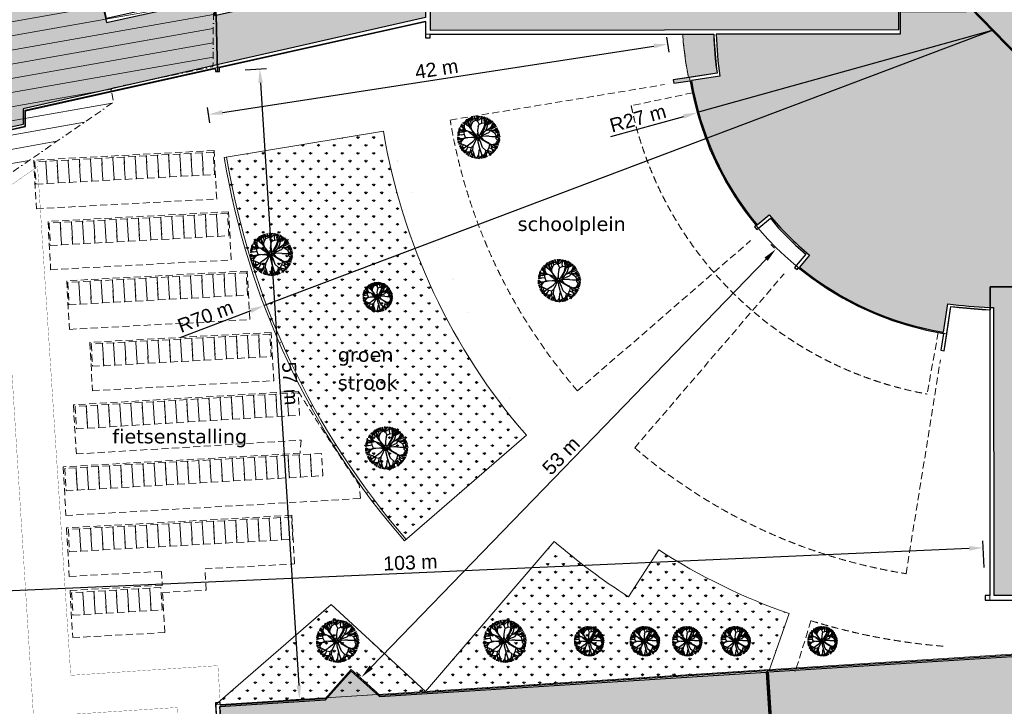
# Model space of a CAD drawing. Header units: millimetres. Extents: x -288508 to 246429, y 65483 to 604694.
# Tile 6 of 10: x -73403 to 14696, y 320413 to 381850. Entities that reach past the tile are written whole.
import ezdxf
from ezdxf.enums import TextEntityAlignment as Align

# ---------------------------------------------------------------- set-up
doc = ezdxf.new("R2010")
doc.units = ezdxf.units.MM
doc.header["$LTSCALE"] = 100
for name, pattern in [('BORDER2', [22.225, 6.35, -3.175, 6.35, -3.175, 0, -3.175]), ('DASHDOT', [25.4, 12.7, -6.35, 0, -6.35]), ('DASHED2', [9.525, 6.35, -3.175]), ('HIDDEN', [9.525, 6.35, -3.175])]:
    doc.linetypes.add(name, pattern=pattern)
doc.layers.get('Defpoints').update_dxf_attribs({"color": 6})
doc.layers.add('F-IA----_OBJECTKLEUR', color=7, linetype='Continuous', transparency=0.5)
doc.layers.add('T--A9020_Opstallen', color=254, linetype='Continuous', transparency=0.3)
for name, color, linetype in [('F-IL----_BRUTODEF', 4, 'Continuous'), ('F-IL----_OBJECTDEF', 6, 'Continuous'), ('T--A90--_Groenvoorziening', 90, 'Continuous'), ('T--A90--_TERREIN', 7, 'Continuous'), ('T--L90--_Groenvoorziening', 94, 'Continuous'), ('T--L90--_TERREIN', 4, 'BORDER2'), ('T--L9020_Opstallen', 3, 'Continuous'), ('T--L9022_Overkapping_Fiets', 1, 'HIDDEN'), ('T--L9031_Muren', 1, 'Continuous'), ('T--L9041_PARKEERPLAATS', 8, 'DASHED2'), ('T--L9041_VERHARDING', 30, 'DASHDOT'), ('T--L9042_BEPLANTING', 84, 'Continuous'), ('T--M90--_TERREIN', 244, 'Continuous'), ('T--T90--_TERREIN', 7, 'BORDER2'), ('T--T9041_PARKEERPLAATS', 8, 'DASHED2')]:
    doc.layers.add(name, color=color, linetype=linetype)
doc.layers.add('HATCH_REACTORS', color=7, linetype='Continuous', plot=False)
doc.styles.get("Standard").update_dxf_attribs({"font": 'arial.ttf'})
doc.dimstyles.new('ISO-25', dxfattribs={"dimscale": 500, "dimtxt": 2.5, "dimasz": 2.5, "dimexe": 1.25, "dimexo": 5, "dimtad": 1, "dimdec": 0, "dimlfac": 0.001, "dimrnd": 1, "dimtxsty": 'Standard', "dimcen": 2.5, "dimadec": 0, "dimazin": 0, "dimtfac": 1, "dimtdec": 0, "dimtmove": 0, "dimatfit": 3, "dimfxl": 1, "dimarcsym": 0})
pattern_1 = [(90, (0, 0), (-707.1068, 707.1068), [187.5, -1226.7136]), (45, (0, 0), (-707.1068, 707.1068), [187.5, -812.5]), (135, (0, 0), (-707.1068, -707.1068), [187.5, -812.5])]

# ---------------------------------------------------------------- blocks, each defined once
blk = doc.blocks.new('boom13')
for p, q in [((-606, 955), (-1011, 1186)), ((-449, 798), (-606, 955)), ((137, 948), (50, 672)), ((-966, 249), (-645, 88)), ((-204, 179), (-722, 696)), ((-679, 738), (-388, 450)), ((-645, 88), (-379, 36)), ((-370, 711), (-449, 798)), ((-388, 450), (-261, 327)), ((-379, 36), (-204, 40)), ((-213, 484), (-370, 711)), ((-261, 327), (-187, 297)), ((-156, 367), (-213, 484)), ((-170, 127), (-204, 179)), ((-204, 40), (-170, 70)), ((-187, 297), (-156, 327)), ((-170, 70), (-170, 127)), ((-156, 327), (-156, 367)), ((50, 672), (6, 360)), ((6, 360), (32, 289)), ((32, 289), (121, 280)), ((121, 280), (299, 369)), ((228, 49), (201, 13)), ((201, 13), (201, -58)), ((388, 76), (228, 49)), ((299, 369), (659, 718)), ((950, 127), (388, 76)), ((201, -58), (255, -111)), ((255, -111), (362, -147)), ((362, -147), (935, -144))]:
    blk.add_line(p, q)
for points in [[(-814, 1737), (-669, 1392), (-536, 1248), (-447, 981), (-524, 1248), (-480, 1481), (-536, 1726), (-569, 1837)], [(-585, 1378), (-599, 1520), (-669, 1591), (-715, 1702), (-785, 1773)], [(-708, 1694), (-659, 1803)], [(-669, 1381), (-636, 1592), (-702, 1793)], [(-413, 759), (-447, 992), (-269, 1281), (-35, 1515), (-13, 1692), (-46, 1926)], [(-257, 1303), (-235, 1570), (-369, 1759), (-402, 1881)], [(-366, 1282), (-285, 1517), (-346, 1659), (-369, 1793), (-399, 1887)], [(-313, 1681), (-246, 1770), (-257, 1904)], [(-285, 1532), (-63, 1735), (-14, 1860), (-45, 1939)], [(-189, 1626), (-250, 1894)], [(-224, 1581), (-146, 1704), (-124, 1926)], [(-55, 1742), (181, 1756), (261, 1834), (270, 1904)], [(-22, 1868), (112, 1906)], [(137, 948), (215, 1182), (313, 1542), (331, 1778), (411, 1903)], [(354, 1515), (343, 1637), (165, 1748), (199, 1926)], [(269, 1841), (364, 1903)], [(321, 1550), (472, 1698), (497, 1863)], [(343, 1648), (488, 1704), (532, 1826)], [(499, 1715), (710, 1781)], [(590, 1752), (544, 1831)], [(707, 1648), (598, 1744), (607, 1815)], [(929, 1057), (924, 1363), (729, 1530), (715, 1656), (740, 1774)], [(-1157, 647), (-1453, 701), (-1638, 830), (-1700, 903)], [(-1427, 965), (-1568, 891), (-1646, 887), (-1690, 896)], [(-1598, 808), (-1608, 902), (-1661, 962)], [(-1548, 1010), (-1643, 1011)], [(-679, 738), (-791, 848), (-980, 892), (-1347, 903), (-1637, 1026)], [(-1218, 1007), (-1423, 978), (-1532, 1026), (-1602, 1097)], [(-1330, 1129), (-1455, 1092), (-1557, 1142)], [(-1383, 1234), (-1502, 1265)], [(-722, 696), (-968, 847), (-1210, 999), (-1342, 1181), (-1459, 1300)], [(-972, 987), (-1092, 1170), (-1254, 1296), (-1400, 1311)], [(-1104, 1115), (-1320, 1126), (-1373, 1231), (-1358, 1377)], [(-969, 892), (-1014, 1192), (-1158, 1337), (-1303, 1415)], [(-1254, 1296), (-1229, 1464), (-1251, 1463)], [(-1095, 1504), (-1160, 1475), (-1194, 1518)], [(-966, 249), (-1136, 377), (-1160, 636), (-1100, 999), (-1069, 1336), (-1084, 1501), (-1026, 1635)], [(-1158, 1348), (-1114, 1592)], [(-838, 771), (-961, 988), (-951, 1244), (-993, 1420), (-1088, 1527), (-1114, 1604)], [(-874, 1546), (-1008, 1540), (-1062, 1627)], [(-702, 1481), (-858, 1537), (-925, 1692)], [(-169, 984), (-173, 989), (-374, 1274), (-593, 1370), (-859, 1546), (-920, 1704)], [(-169, 984), (-101, 476), (-74, 236), (-3, 182), (130, 191), (264, 289), (685, 691)], [(-35, 1515), (210, 1548), (477, 1492), (599, 1537), (788, 1637), (821, 1737)], [(685, 691), (848, 929), (1012, 1163), (1200, 1286), (1325, 1397)], [(766, 803), (988, 914), (1244, 892), (1422, 926), (1533, 1014), (1611, 1037)], [(800, 1490), (920, 1686)], [(848, 806), (945, 1056), (1095, 1189), (1176, 1392), (1248, 1462)], [(988, 1381), (922, 1526), (922, 1604), (933, 1648)], [(932, 1371), (1068, 1535), (1076, 1574)], [(988, 926), (1177, 1037), (1311, 1192), (1333, 1337)], [(1020, 1171), (1001, 1377), (1055, 1484), (1130, 1550)], [(1040, 1500), (1046, 1595)], [(1098, 677), (1297, 903), (1502, 996), (1597, 1011)], [(1119, 1196), (1316, 1218), (1395, 1296)], [(1214, 1211), (1341, 1351)], [(1305, 896), (1432, 1083), (1519, 1137)], [(1311, 1192), (1478, 1159), (1478, 1181)], [(1463, 973), (1549, 932), (1627, 947)], [(1542, 801), (1542, 935), (1631, 984)], [(-1529, 325), (-1650, 308), (-1752, 124), (-1932, 149)], [(-1667, 148), (-1877, 180), (-1915, 167)], [(-1395, 307), (-1656, 145), (-1699, -108), (-1799, -185), (-1913, -224)], [(-1138, 366), (-1403, 320), (-1594, 382), (-1810, 346), (-1907, 371)], [(-1674, 471), (-1860, 508)], [(-1661, 307), (-1724, 449), (-1848, 487)], [(-1613, 398), (-1733, 556), (-1840, 584)], [(-1736, 459), (-1813, 667)], [(-1509, -64), (-1555, 179), (-1512, 448), (-1563, 568), (-1672, 752), (-1774, 780)], [(-1451, 712), (-1677, 725), (-1768, 772)], [(-879, -432), (-510, -289), (-226, -147), (-217, -67), (-297, 5), (-404, 31)], [(0, 162), (-62, 137), (-62, 37), (0, 0), (100, -12), (125, 25), (112, 112), (75, 137), (37, 125), (0, 150)], [(659, 718), (855, 798), (1090, 685), (1371, 447), (1644, 247), (1792, 175), (1878, 56)], [(945, 124), (950, 127), (1245, 314), (1352, 529), (1541, 785), (1701, 838)], [(1252, 306), (1483, 213), (1628, 268), (1763, 283), (1859, 309)], [(1360, 520), (1502, 527), (1577, 594), (1689, 634), (1764, 701)], [(1472, 391), (1592, 570), (1710, 561), (1827, 474)], [(1499, 212), (1690, -20), (1812, -74), (1893, -48)], [(1521, -126), (1674, 12), (1792, 33), (1890, 12)], [(1587, 113), (1858, 159)], [(1600, 578), (1633, 704), (1728, 766)], [(1681, 627), (1788, 573)], [(1718, 569), (1805, 655)], [(1797, 55), (1876, 106)], [(1800, 183), (1809, 254), (1864, 261)], [(-1701, -27), (-1930, -25)], [(-879, -432), (-967, -449), (-1264, -286), (-1509, -64), (-1688, -51), (-1919, -96)], [(-1566, -256), (-1692, -185), (-1916, -173)], [(-1662, -350), (-1754, -288), (-1887, -306)], [(-1789, -188), (-1814, -330), (-1879, -359)], [(-1505, -468), (-1710, -415), (-1864, -478)], [(-1817, -341), (-1861, -422)], [(-1287, -276), (-1555, -267), (-1737, -410), (-1857, -449)], [(-891, -407), (-1135, -370), (-1495, -471), (-1706, -577), (-1854, -573)], [(-1728, -663), (-1831, -613)], [(-1693, -853), (-1356, -691), (-1218, -551), (-956, -449), (-1218, -540), (-1454, -507), (-1695, -574), (-1805, -613)], [(-1477, -889), (-1610, -694), (-1718, -666), (-1783, -695)], [(-1344, -691), (-1557, -668), (-1754, -744)], [(-1602, -926), (-1703, -830)], [(-1443, -729), (-1491, -887), (-1643, -962)], [(-492, -352), (-495, -358), (-911, -922), (-881, -1160), (-895, -1478), (-999, -1611)], [(-702, -669), (-806, -786), (-841, -977), (-833, -1345), (-941, -1639)], [(-891, -407), (-492, -352), (-218, -204), (-135, -200), (-113, -230), (-130, -300), (-237, -923)], [(-702, -669), (-359, -405), (-163, -271), (-39, -236), (59, -236), (166, -271), (264, -360), (639, -692)], [(319, -824), (184, -520), (95, -342), (15, -298), (-39, -325), (-83, -431), (-318, -1107)], [(-87, -62), (-162, -87), (-125, -162), (-62, -150), (0, -125), (0, -62), (-37, -50), (-100, -75)], [(638, -689), (708, -890), (584, -1119), (332, -1387), (120, -1650), (40, -1795), (-83, -1874)], [(75, -100), (37, -150), (112, -200), (150, -162), (137, -87), (75, -100)], [(319, -824), (428, -1069), (547, -1423), (663, -1629), (666, -1778)], [(637, -691), (642, -693), (968, -818), (1204, -776), (1522, -774), (1661, -871)], [(935, -144), (1224, -133), (1510, -124), (1721, -202), (1884, -236)], [(963, -976), (1270, -987), (1446, -800), (1573, -792), (1689, -823)], [(966, -829), (1029, -1069), (1159, -1153), (1252, -1252), (1330, -1314)], [(986, -142), (1123, -269), (1479, -385), (1713, -415), (1834, -501)], [(1201, -787), (1292, -897), (1390, -917), (1490, -983), (1588, -1004)], [(1403, -869), (1592, -998)], [(1486, -393), (1626, -551), (1790, -585)], [(1535, -766), (1643, -686), (1736, -728)], [(1565, -784), (1666, -680), (1736, -692)], [(1674, -672), (1756, -630)], [(1697, -28), (1699, -264), (1772, -347), (1843, -360)], [(1780, -356), (1837, -454)], [(1821, -67), (1852, -203)], [(-1179, -979), (-1466, -892), (-1599, -915), (-1651, -982)], [(-318, -1107), (-576, -1144), (-942, -1102), (-1280, -1088), (-1443, -1111), (-1580, -1060)], [(-1287, -1178), (-1533, -1146)], [(-1308, -945), (-1507, -1134)], [(-1445, -1122), (-1413, -1185), (-1455, -1222)], [(-922, -919), (-1165, -971), (-1255, -1096), (-1359, -1184), (-1424, -1259)], [(-841, -966), (-1139, -1026), (-1276, -1177), (-1346, -1326)], [(-1057, -1112), (-1057, -1328), (-1160, -1386), (-1306, -1378)], [(-1099, -1424), (-1218, -1439)], [(-1162, -1397), (-1187, -1517)], [(-892, -1157), (-1006, -1242), (-1031, -1339), (-1102, -1435), (-1127, -1532)], [(-1059, -1339), (-1017, -1461), (-1061, -1566)], [(-887, -1491), (-812, -1602), (-859, -1694)], [(-726, -1590), (-819, -1605), (-876, -1661)], [(-587, -1142), (-626, -1440), (-745, -1631), (-816, -1696)], [(-637, -1438), (-639, -1665), (-681, -1758)], [(-316, -1584), (-467, -1712), (-490, -1821)], [(-386, -1649), (-414, -1837)], [(-237, -923), (-239, -1212), (-245, -1498), (-333, -1704), (-375, -1866)], [(-307, -1109), (-249, -1371), (-300, -1565), (-254, -1779), (-274, -1877)], [(-248, -1508), (-117, -1669), (-102, -1788), (-127, -1884)], [(-235, -1363), (-61, -1615), (194, -1645), (276, -1742), (321, -1853)], [(-63, -1626), (-84, -1837), (-69, -1874)], [(113, -1651), (122, -1880)], [(271, -1486), (445, -1614), (430, -1731), (336, -1844)], [(278, -1731), (422, -1749), (454, -1813)], [(433, -1752), (515, -1792)], [(437, -1740), (518, -1831)], [(452, -1623), (576, -1662), (633, -1760)], [(544, -1434), (501, -1641), (572, -1792)], [(576, -1126), (792, -1336), (874, -1546), (884, -1641)], [(750, -1647), (705, -1752)], [(717, -882), (962, -992), (1087, -1149), (1286, -1240), (1352, -1315)], [(963, -1385), (775, -1528), (752, -1636), (784, -1700)], [(784, -1343), (965, -1480), (1014, -1570)], [(853, -1505), (808, -1589), (819, -1668)], [(1006, -1508), (916, -1614)], [(1038, -1082), (966, -1374), (995, -1505), (1065, -1554)], [(1011, -1213), (1210, -1402)], [(1093, -1173), (1105, -1371), (1179, -1454)], [(1103, -1268), (1237, -1402)], [(1277, -995), (1434, -1138), (1473, -1149)], [(1479, -981), (1500, -1099)], [(-81, -1793), (-33, -1875)], [(47, -1803), (118, -1815), (122, -1870)]]:
    blk.add_lwpolyline(points)
blk = doc.blocks.new('90_PARKEERPL_FIETS_1000x2000')
at = {"layer": 'T--L9041_PARKEERPLAATS', "lineweight": 0}
blk.add_lwpolyline([(-500, -1000), (500, -1000), (500, 1000), (-500, 1000)], close=True, dxfattribs=at)
at = {"layer": 'T--T9041_PARKEERPLAATS', "linetype": 'Continuous', "lineweight": 0, "flags": 12}
blk.add_attdef('T--T9041_PARKEERPL_FIETS', text='', height=500, dxfattribs=at).set_placement((0, 0), align=Align.MIDDLE_CENTER)
blk = doc.blocks.new('*U75')
at = {"layer": 'T--L9041_PARKEERPLAATS', "linetype": 'Continuous', "lineweight": 0}
blk.add_blockref('90_PARKEERPL_FIETS_1000x2000', (0, 0), dxfattribs=at)
blk = doc.blocks.new('*U76')
at = {"layer": 'T--L9041_PARKEERPLAATS', "color": 0, "linetype": 'ByBlock', "lineweight": -2, "transparency": 16777216}
for p in [(0, 0), (1000, 0), (2000, 0), (3000, 0), (4000, 0), (5000, 0), (6000, 0), (7000, 0), (8000, 0), (9000, 0), (10000, 0), (11000, 0), (12000, 0), (13000, 0), (14000, 0), (15000, 0)]:
    blk.add_blockref('*U75', p, dxfattribs=at)
blk = doc.blocks.new('*U77')
at = {"layer": 'T--L9041_PARKEERPLAATS', "linetype": 'Continuous', "lineweight": 0}
blk.add_blockref('90_PARKEERPL_FIETS_1000x2000', (0, 0), dxfattribs=at)
blk = doc.blocks.new('*U78')
at = {"layer": 'T--L9041_PARKEERPLAATS', "color": 0, "linetype": 'ByBlock', "lineweight": -2, "transparency": 16777216}
for p in [(0, 0), (1000, 0), (2000, 0), (3000, 0), (4000, 0), (5000, 0), (6000, 0), (7000, 0), (8000, 0), (9000, 0), (10000, 0), (11000, 0), (12000, 0), (13000, 0), (14000, 0), (15000, 0)]:
    blk.add_blockref('*U77', p, dxfattribs=at)
blk = doc.blocks.new('*U19')
at = {"layer": 'T--L9041_PARKEERPLAATS', "linetype": 'Continuous', "lineweight": 0}
blk.add_blockref('90_PARKEERPL_FIETS_1000x2000', (0, 0), dxfattribs=at)
blk = doc.blocks.new('*U20')
at = {"layer": 'T--L9041_PARKEERPLAATS', "color": 0, "linetype": 'ByBlock', "lineweight": -2, "transparency": 16777216}
for p in [(0, 0), (1000, 0), (2000, 0), (3000, 0), (4000, 0), (5000, 0), (6000, 0), (7000, 0), (8000, 0), (9000, 0), (10000, 0), (11000, 0), (12000, 0), (13000, 0), (14000, 0), (15000, 0)]:
    blk.add_blockref('*U19', p, dxfattribs=at)
blk = doc.blocks.new('*U21')
at = {"layer": 'T--L9041_PARKEERPLAATS', "linetype": 'Continuous', "lineweight": 0}
blk.add_blockref('90_PARKEERPL_FIETS_1000x2000', (0, 0), dxfattribs=at)
blk = doc.blocks.new('*U22')
at = {"layer": 'T--L9041_PARKEERPLAATS', "color": 0, "linetype": 'ByBlock', "lineweight": -2, "transparency": 16777216}
for p in [(0, 0), (1000, 0), (2000, 0), (3000, 0), (4000, 0), (5000, 0), (6000, 0), (7000, 0), (8000, 0), (9000, 0), (10000, 0), (11000, 0), (12000, 0), (13000, 0), (14000, 0), (15000, 0), (16000, 0), (17000, 0), (18000, 0), (19000, 0)]:
    blk.add_blockref('*U21', p, dxfattribs=at)
blk = doc.blocks.new('*U23')
at = {"layer": 'T--L9041_PARKEERPLAATS', "linetype": 'Continuous', "lineweight": 0}
blk.add_blockref('90_PARKEERPL_FIETS_1000x2000', (0, 0), dxfattribs=at)
blk = doc.blocks.new('*U24')
at = {"layer": 'T--L9041_PARKEERPLAATS', "color": 0, "linetype": 'ByBlock', "lineweight": -2, "transparency": 16777216}
for p in [(0, 0), (1000, 0), (2000, 0), (3000, 0), (4000, 0), (5000, 0), (6000, 0), (7000, 0), (8000, 0), (9000, 0), (10000, 0), (11000, 0), (12000, 0), (13000, 0), (14000, 0), (15000, 0), (16000, 0), (17000, 0), (18000, 0), (19000, 0), (20000, 0), (21000, 0), (22000, 0)]:
    blk.add_blockref('*U23', p, dxfattribs=at)
blk = doc.blocks.new('*U25')
at = {"layer": 'T--L9041_PARKEERPLAATS', "linetype": 'Continuous', "lineweight": 0}
blk.add_blockref('90_PARKEERPL_FIETS_1000x2000', (0, 0), dxfattribs=at)
blk = doc.blocks.new('*U26')
at = {"layer": 'T--L9041_PARKEERPLAATS', "color": 0, "linetype": 'ByBlock', "lineweight": -2, "transparency": 16777216}
for p in [(0, 0), (1000, 0), (2000, 0), (3000, 0), (4000, 0), (5000, 0), (6000, 0), (7000, 0), (8000, 0), (9000, 0), (10000, 0), (11000, 0), (12000, 0), (13000, 0), (14000, 0), (15000, 0), (16000, 0), (17000, 0), (18000, 0), (19000, 0)]:
    blk.add_blockref('*U25', p, dxfattribs=at)
blk = doc.blocks.new('*U27')
at = {"layer": 'T--L9041_PARKEERPLAATS', "linetype": 'Continuous', "lineweight": 0}
blk.add_blockref('90_PARKEERPL_FIETS_1000x2000', (0, 0), dxfattribs=at)
blk = doc.blocks.new('*U28')
at = {"layer": 'T--L9041_PARKEERPLAATS', "color": 0, "linetype": 'ByBlock', "lineweight": -2, "transparency": 16777216}
for p in [(0, 0), (1000, 0), (2000, 0), (3000, 0), (4000, 0), (5000, 0), (6000, 0), (7000, 0)]:
    blk.add_blockref('*U27', p, dxfattribs=at)
blk = doc.blocks.new('*D125')
at = {"layer": 'Defpoints', "color": 0, "transparency": 16777216}
for p in [(-89618, 330056), (12994, 330335), (-89429, 325794)]:
    blk.add_point(p, dxfattribs=at)
at = {"layer": 'T--M90--_TERREIN', "color": 0, "lineweight": -2, "transparency": 16777216}
for p, q in [((12883, 332833), (12778, 335221)), ((11556, 334541), (-88369, 330111)), ((-89539, 328292), (-89645, 330680))]:
    blk.add_line(p, q, dxfattribs=at)
at = {"layer": 'T--M90--_TERREIN', "color": 0, "transparency": 16777216}
for points in [[(11547, 334749), (11566, 334333), (12805, 334597)], [(-88378, 330319), (-88360, 329903), (-89618, 330056)]]:
    blk.add_solid(points, dxfattribs=at)
at = {"layer": 'T--M90--_TERREIN', "color": 0, "transparency": 16777216, "insert": (-38448, 333276), "char_height": 1250, "attachment_point": 5, "rotation": 2.5385}
blk.add_mtext('103 m', dxfattribs=at)
blk = doc.blocks.new('*D126')
at = {"layer": 'Defpoints', "color": 0, "transparency": 16777216}
for p in [(-55709, 377209), (-52137, 320795), (-48358, 321034)]:
    blk.add_point(p, dxfattribs=at)
at = {"layer": 'T--M90--_TERREIN', "color": 0, "lineweight": -2, "transparency": 16777216}
for p, q in [((-53214, 377367), (-51307, 377488)), ((-51852, 376201), (-48437, 322281)), ((-49642, 320953), (-47735, 321073))]:
    blk.add_line(p, q, dxfattribs=at)
at = {"layer": 'T--M90--_TERREIN', "color": 0, "transparency": 16777216}
for points in [[(-51644, 376214), (-52059, 376187), (-51931, 377448)], [(-48229, 322295), (-48645, 322268), (-48358, 321034)]]:
    blk.add_solid(points, dxfattribs=at)
at = {"layer": 'T--M90--_TERREIN', "color": 0, "transparency": 16777216, "insert": (-49198, 349301), "char_height": 1250, "attachment_point": 5, "rotation": 273.62329}
blk.add_mtext('57 m', dxfattribs=at)
blk = doc.blocks.new('*D127')
at = {"layer": 'Defpoints', "color": 0, "transparency": 16777216}
for p in [(-15418, 379677), (-14924, 376463), (-56010, 370148)]:
    blk.add_point(p, dxfattribs=at)
at = {"layer": 'T--M90--_TERREIN', "color": 0, "lineweight": -2, "transparency": 16777216}
for p, q in [((-15304, 378934), (-15513, 380295)), ((-55269, 373552), (-16653, 379487)), ((-56390, 372619), (-56599, 373979))]:
    blk.add_line(p, q, dxfattribs=at)
at = {"layer": 'T--M90--_TERREIN', "color": 0, "transparency": 16777216}
for points in [[(-16685, 379693), (-16622, 379281), (-15418, 379677)], [(-55300, 373757), (-55237, 373346), (-56504, 373362)]]:
    blk.add_solid(points, dxfattribs=at)
at = {"layer": 'T--M90--_TERREIN', "color": 0, "transparency": 16777216, "insert": (-36104, 377448), "char_height": 1250, "attachment_point": 5, "rotation": 8.73838}
blk.add_mtext('42 m', dxfattribs=at)
blk = doc.blocks.new('*D128')
at = {"layer": 'Defpoints', "color": 0, "transparency": 16777216}
for p in [(-4064, 359679), (-42813, 323025), (-41126, 321392)]:
    blk.add_point(p, dxfattribs=at)
at = {"layer": 'T--M90--_TERREIN', "color": 0, "lineweight": -2, "transparency": 16777216}
for p, q in [((-5860, 361418), (-6200, 361747)), ((-6621, 360414), (-41944, 323923)), ((-42922, 323130), (-43263, 323460))]:
    blk.add_line(p, q, dxfattribs=at)
at = {"layer": 'T--M90--_TERREIN', "color": 0, "transparency": 16777216}
for points in [[(-6770, 360559), (-6471, 360269), (-5751, 361312)], [(-42094, 324068), (-41794, 323778), (-42813, 323025)]]:
    blk.add_solid(points, dxfattribs=at)
at = {"layer": 'T--M90--_TERREIN', "color": 0, "transparency": 16777216, "insert": (-24966, 342830), "char_height": 1250, "attachment_point": 5, "rotation": 45.93146}
blk.add_mtext('53 m', dxfattribs=at)
blk = doc.blocks.new('*D129')
at = {"layer": 'Defpoints', "color": 0, "transparency": 16777216}
for p in [(13713, 380915), (-12777, 373536)]:
    blk.add_point(p, dxfattribs=at)
at = {"layer": 'T--M90--_TERREIN', "color": 0, "lineweight": -2, "transparency": 16777216}
for p, q in [((13713, 380915), (-12777, 373536)), ((-20501, 371385), (-13981, 373201))]:
    blk.add_line(p, q, dxfattribs=at)
at = {"layer": 'T--M90--_TERREIN', "color": 0, "transparency": 16777216}
blk.add_solid([(-14037, 373401), (-13925, 373000), (-12777, 373536)], dxfattribs=at)
at = {"layer": 'T--M90--_TERREIN', "color": 0, "transparency": 16777216, "insert": (-18095, 373031), "char_height": 1250, "attachment_point": 5, "rotation": 15.56514}
blk.add_mtext('R27 m', dxfattribs=at)
blk = doc.blocks.new('*D130')
at = {"layer": 'Defpoints', "color": 0, "transparency": 16777216}
for p in [(13713, 380915), (-51533, 356262)]:
    blk.add_point(p, dxfattribs=at)
at = {"layer": 'T--M90--_TERREIN', "color": 0, "lineweight": -2, "transparency": 16777216}
for p, q in [((13713, 380915), (-51533, 356262)), ((-59034, 353428), (-52702, 355820))]:
    blk.add_line(p, q, dxfattribs=at)
at = {"layer": 'T--M90--_TERREIN', "color": 0, "transparency": 16777216}
blk.add_solid([(-52776, 356015), (-52629, 355625), (-51533, 356262)], dxfattribs=at)
at = {"layer": 'T--M90--_TERREIN', "color": 0, "transparency": 16777216, "insert": (-56789, 355292), "char_height": 1250, "attachment_point": 5, "rotation": 20.69892}
blk.add_mtext('R70 m', dxfattribs=at)
blk = doc.blocks.new('*U140')
at = {"layer": 'T--L9041_PARKEERPLAATS', "linetype": 'Continuous', "lineweight": 0}
blk.add_blockref('90_PARKEERPL_FIETS_1000x2000', (0, 0), dxfattribs=at)
blk = doc.blocks.new('*U141')
at = {"layer": 'T--L9041_PARKEERPLAATS', "color": 0, "linetype": 'ByBlock', "lineweight": -2, "transparency": 16777216}
for p in [(0, 0), (1000, 0), (2000, 0), (3000, 0), (4000, 0), (5000, 0), (6000, 0), (7000, 0), (8000, 0), (9000, 0), (10000, 0), (11000, 0), (12000, 0), (13000, 0), (14000, 0), (15000, 0)]:
    blk.add_blockref('*U140', p, dxfattribs=at)

msp = doc.modelspace()

# ---------------------------------------------------------------- hatches: boundary and pattern name
at = {"layer": 'F-IA----_OBJECTKLEUR'}
h = msp.add_hatch(color=8, dxfattribs=at)
h.dxf.hatch_style = 1
h.paths.add_polyline_path([(-83524, 406824.1), (-70684.8, 406824.1), (-68429.9, 396496.2), (-63439.9, 396496.2), (-64002.7, 390063.1), (-67366, 389330.7), (-65646.2, 381591.2), (-55971.3, 383746.1), (-55971.3, 382216.1), (-41155.9, 385548.6), (-37105.9, 385548.6), (-37105.9, 382043.8), (-73103.8, 373877.9), (-73103.8, 372466), (-76829, 371634.6), (-76829, 377144.2), (-83524, 377184.1)])
h = msp.add_hatch(color=240, dxfattribs=at)
h.dxf.hatch_style = 1
edge = h.paths.add_edge_path()
edge.add_line((-36685.9, 380915.1), (5264.1, 380965.1))
edge.add_line((5264.1, 380965.1), (5264.1, 382655.1))
edge.add_line((5264.1, 382655.1), (11244.3, 382655.1))
edge.add_line((11244.3, 382655.1), (11654, 383054.7))
edge.add_line((11654, 383054.7), (15978, 378621.1))
edge.add_arc((20896.4, 373909.1), 6811.3, 87.747307, 136.227642, ccw=False)
edge.add_line((21164.1, 380715.1), (26024.1, 380715.1))
edge.add_line((26024.1, 380715.1), (26024.1, 380955.1))
edge.add_line((26024.1, 380955.1), (47220.4, 380913))
edge.add_arc((13695.6, 380507.5), 33527.3, 0.692987, 23.504582)
edge.add_line((44441.1, 393879), (44271.9, 394273.2))
edge.add_line((44271.9, 394273.2), (52822.8, 397919.3))
edge.add_line((52822.8, 397919.3), (51482.3, 400453.6))
edge.add_line((51482.3, 400453.6), (49944.1, 403092.8))
edge.add_line((49944.1, 403092.8), (48457.8, 405429.6))
edge.add_arc((6647, 436723.4), 52225, 316.318724, 323.186513, ccw=False)
edge.add_line((44415.8, 400654.4), (32776.9, 400654.4))
edge.add_line((32776.9, 400654.4), (30284.3, 403178.4))
edge.add_line((30284.3, 403178.4), (26537.3, 402328.3))
edge.add_arc((13908.4, 382054), 23885.9, 58.081021, 89.986143)
edge.add_line((13914.1, 405939.9), (13914.1, 402215.1))
edge.add_line((13914.1, 402215.1), (-52296.8, 402143.6))
edge.add_arc((5601.9, 382294.7), 61206.5, 161.07722, 179.632699)
edge.add_line((-55603.4, 382687.1), (-41565.9, 385905))
edge.add_line((-41565.9, 385905), (-36685.9, 385905))
edge.add_line((-36685.9, 385905), (-36685.9, 380915.1))
h = msp.add_hatch(color=50, dxfattribs=at)
h.dxf.hatch_style = 1
edge = h.paths.add_edge_path()
edge.add_arc((13983.2, 381024.2), 27677.2, 189.604978, 219.317513)
edge.add_line((-7429.2, 363487.5), (-6344.8, 364399.8))
edge.add_arc((15331.1, 382422.7), 28189.9, 219.742611, 230.130919)
edge.add_line((-2739.7, 360786.6), (-3642.6, 359713.5))
edge.add_arc((13859.8, 381235.3), 27740.3, 230.880561, 260.460346)
edge.add_line((9262.4, 353878.6), (9656, 356433.5))
edge.add_arc((14848.5, 393520.7), 37448.9, 262.029923, 267.774322)
edge.add_line((13394.1, 356100.1), (13714.1, 356100.1))
edge.add_line((13714.1, 356100.1), (13764.1, 330345.1))
edge.add_line((13764.1, 330345.1), (35064.1, 330345.1))
edge.add_line((35064.1, 330345.1), (35064.1, 380515.1))
edge.add_line((35064.1, 380515.1), (24330.1, 380515.2))
edge.add_line((24330.1, 380515.2), (24330.1, 380615.1))
edge.add_line((24330.1, 380615.1), (20914.1, 380615.1))
edge.add_arc((20887.9, 373910.3), 6704.8, 89.775941, 137.175539)
edge.add_line((15970.3, 378468), (11646.9, 382918.4))
edge.add_line((11646.9, 382918.4), (11284, 382555.1))
edge.add_line((11284, 382555.1), (5364.1, 382555.1))
edge.add_line((5364.1, 382555.1), (5364.1, 380545.1))
edge.add_line((5364.1, 380545.1), (-11086.4, 380545.8))
edge.add_arc((26072.4, 381887.7), 37183, 182.068162, 187.873565)
edge.add_line((-10760, 376794.1), (-13306.1, 376406.2))
h = msp.add_hatch(color=90, dxfattribs=at)
h.dxf.hatch_style = 1
h.paths.add_polyline_path([(21075.7, 325230.7), (20778.4, 329925.1), (35157.2, 329925.1), (35397.1, 326136.9), (43031.8, 326620.3), (43039.4, 326500.6), (45035.4, 326627), (45702.2, 316070.2), (55209.9, 316670.7), (56598.2, 294756), (-5526.9, 290805.1), (-6894.1, 312396.9), (-5696.8, 312472.7), (-6394.5, 323490.6)])
h = msp.add_hatch(color=170, dxfattribs=at)
h.dxf.hatch_style = 1
h.paths.add_polyline_path([(-6614, 323476.7), (-5930.3, 312678.4), (-7032.9, 312608.6), (-5676.6, 290795.6), (-39459.1, 288656.5), (-39402.5, 287763.1), (-41198.8, 287649.4), (-41885.7, 298244.4), (-54045.7, 297474.4), (-55490.9, 320381.7), (-46040.7, 320980.2), (-43748.2, 323558.7), (-41205.1, 321286.3), (-6614.1, 323477)])
at = {"layer": 'T--A90--_Groenvoorziening', "linetype": 'Continuous', "lineweight": 0}
h = msp.add_hatch(dxfattribs=at)
h.set_pattern_fill('GRASS', color=256, scale=1000)
h.set_pattern_definition(pattern_1)
edge = h.paths.add_edge_path()
edge.add_arc((13713.4, 380915), 69748.5, 189.397209, 220.9364)
edge.add_line((-38977.2, 335214.3), (-28069, 344675.5))
edge.add_arc((13713, 380914.9), 55308.5, 189.397252, 220.936614, ccw=False)
edge.add_line((-40853.3, 371884.2), (-55099.1, 369526.6))
h = msp.add_hatch(dxfattribs=at)
h.set_pattern_fill('GRASS', color=256, scale=1000)
h.set_pattern_definition(pattern_1)
edge = h.paths.add_edge_path()
edge.add_line((-55877.9, 320555.6), (-45526.4, 329533.9))
edge.add_line((-45526.4, 329533.9), (-37095.6, 321745.2))
edge.add_line((-37095.6, 321745.2), (-25576.1, 335160.4))
edge.add_arc((13713, 380914.9), 60308.4, 229.347536, 237.237001)
edge.add_line((-18923.8, 330200.5), (-16218, 334405.1))
edge.add_arc((13713, 380914.9), 55308.4, 237.237001, 250.719477)
edge.add_line((-4549.5, 328708.5), (-6303.1, 323695.6))
edge.add_line((-6303.1, 323695.6), (-55877.9, 320555.6))
at = {"layer": 'T--A90--_TERREIN', "linetype": 'Continuous', "lineweight": 0}
h = msp.add_hatch(dxfattribs=at)
h.set_pattern_fill('LINE', color=8, scale=10000, angle=10, style=0)
h.set_pattern_definition([(10, (0, 0), (-217.0602, 1231.0097), [])])
h.paths.add_polyline_path([(-94921, 412688.9), (-59203.1, 412741.9), (-59191.6, 407533.2), (-51408.7, 407540.8), (-54981.1, 393536.6), (-56054.6, 384064.8), (-56109.8, 377643.4), (-65249.4, 375715.5), (-64999.1, 374475.2), (-75472.2, 367239.9), (-75176.2, 362138.3), (-91996.9, 361142.8)])
at = {"layer": 'T--A9020_Opstallen', "lineweight": 5}
msp.add_hatch(color=256, dxfattribs=at).paths.add_polyline_path([(-13410.6, 376390.2), (-14878.3, 376166.6), (-14923.9, 376463), (-13570.8, 376677.3), (-13830.5, 378178.5), (-14025.2, 379880.8), (-14059.8, 380544.7), (-11297, 380544.6), (-11001, 377060.6), (-13458.3, 376686.7)])

# ---------------------------------------------------------------- linework, layer by layer
at = {"layer": 'F-IL----_BRUTODEF'}
for points in [[(-77164, 371333), (-72883.7, 372288.9), (-72883.8, 373701.5), (-55907.7, 377485.5), (-55895.2, 377200.8), (-55709.5, 377208.7), (-55769.9, 379655.5), (-55828.3, 382329.5), (-55800.8, 384163.3), (-55960.1, 384168.1), (-55961.3, 384127.4), (-65646.5, 381967.5), (-67205.9, 389134.9), (-63854.6, 389864.2), (-63924, 390182.8), (-63364.8, 396579.2), (-63450.6, 396586.7), (-63450.6, 396579.1), (-67743.7, 396579.1), (-70064.1, 407244.1), (-74211.5, 407244.1)], [(-55828.3, 382329.5), (-55769.9, 379655.5), (-55709.5, 377208.7), (-55523.8, 377216.6), (-55536.6, 377568.3), (-37105.1, 381680.8), (-37105.8, 380214.8), (-36675.3, 380214.8), (-36675.3, 380545.1), (-11283.2, 380544.9), (-11263.7, 379820.5), (-11101.4, 377797), (-11001.1, 377060.6), (-14924, 376463.1), (-14878.4, 376166.6), (-13404.9, 376391.1), (-13121.3, 374912.6), (-12710.5, 373313.3), (-11668.8, 370338.5), (-10962.6, 368784.2), (-10229.5, 367392.6), (-9413.7, 366039.8), (-8438.6, 364623.9), (-7505.7, 363423.1), (-7645.7, 363305.3), (-7452.5, 363075.8), (-6235.8, 364099.5), (-5498.7, 363187.8), (-3992.6, 361681.7), (-3058, 360874.2), (-4063.7, 359679), (-3834.1, 359485.8), (-3706.9, 359637), (-2503.2, 358707.9), (-1136.1, 357772.8), (217.6, 356954), (1607.7, 356223.2), (3221.7, 355496), (4688.7, 354936.8), (6140.2, 354478.9), (7744.3, 354072.3), (9247.2, 353779.7), (9015.9, 352277.8), (9312.4, 352232.1), (9922, 356190.2), (10654.7, 356088.7), (12677.8, 355921), (13444.1, 355899.4), (13444.1, 357945.1), (15614.1, 357945.1)], [(15614.1, 357945.1), (13444.1, 357945.1), (13444.1, 355899.4), (13394.1, 355900.8), (13394.1, 330335.1), (12994.2, 330335.1), (12994.1, 329925.1), (20678.4, 329921.9)]]:
    msp.add_lwpolyline(points, dxfattribs=at)
for points in [[(-5589.1, 290600.6), (56611.9, 294539.3), (56742, 292484.4), (57110.7, 292507.8), (55572.7, 316795.4), (46017, 316190.3), (45331.4, 327016.5), (35657.1, 326403.9), (35434.2, 329924), (35434.2, 330135.2), (28064.1, 330136.2), (28064.1, 330047.8), (20670.4, 330048), (20969.6, 325323.6), (-6510.6, 323583.5), (-5813.5, 312575.5), (-6976, 312501.9)], [(-5813.5, 312575.5), (-6510.6, 323583.5), (-41136, 321390.9), (-43757.1, 323699.9), (-46066.1, 321078.7), (-55442.6, 320485), (-55458.7, 320739.5), (-55887.9, 320712.4), (-54383.5, 296954.9), (-42049.3, 297916.2), (-41385.7, 287437.1), (-39389.9, 287563.5), (-39316.3, 286401.9), (-38917.1, 286427.1), (-39047.2, 288482), (-5589.1, 290600.6), (-6976, 312501.9)]]:
    msp.add_lwpolyline(points, close=True, dxfattribs=at)
at = {"layer": 'F-IL----_OBJECTDEF'}
for points in [[(-83524, 406824.1), (-70684.8, 406824.1), (-68429.9, 396496.2), (-63439.9, 396496.2), (-64002.7, 390063.1), (-67366, 389330.7), (-65646.2, 381591.2), (-55971.3, 383746.1), (-55971.3, 382216.1), (-41155.9, 385548.6), (-37105.9, 385548.6), (-37105.9, 382043.8), (-73103.8, 373877.9), (-73103.8, 372466), (-76829, 371634.6), (-76829, 377144.2), (-83524, 377184.1)], [(21075.7, 325230.7), (21075.7, 325230.7), (20778.4, 329925.1), (35157.2, 329925.1), (35397.1, 326136.9), (43031.8, 326620.3), (43039.4, 326500.6), (45035.4, 326627), (45702.2, 316070.2), (55209.9, 316670.7), (56598.2, 294756), (-5526.9, 290805.1), (-6894.1, 312396.9), (-5696.8, 312472.7), (-6394.5, 323490.6)], [(-6614, 323476.7), (-5930.3, 312678.4), (-7032.9, 312608.6), (-5676.6, 290795.6), (-39459.1, 288656.5), (-39402.5, 287763.1), (-41198.8, 287649.4), (-41885.7, 298244.4), (-54045.7, 297474.4), (-55490.9, 320381.7), (-46040.7, 320980.2), (-43748.2, 323558.7), (-41205.1, 321286.3), (-6614.1, 323477)]]:
    msp.add_lwpolyline(points, close=True, dxfattribs=at)
msp.add_lwpolyline([(26537.3, 402328.3, 0.1401187), (13914.1, 405939.9), (13914.1, 402215.1), (-52296.8, 402143.6, 0.0811409), (-55603.4, 382687.1), (-41565.9, 385905), (-36685.9, 385905), (-36685.9, 380915.1), (5264.1, 380965.1), (5264.1, 382655.1), (11244.3, 382655.1), (11654, 383054.7), (15978, 378621.1, -0.2147481)], format="xyb", dxfattribs=at)
msp.add_lwpolyline([(-13306.1, 376406.2, 0.1303767), (-7429.2, 363487.5), (-6344.8, 364399.8, 0.0453586), (-2739.7, 360786.6), (-3642.6, 359713.5, 0.1297876), (9262.4, 353878.6), (9656, 356433.5, 0.0250699), (13394.1, 356100.1), (13714.1, 356100.1), (13764.1, 330345.1), (35064.1, 330345.1), (35064.1, 380515.1), (24330.1, 380515.2), (24330.1, 380615.1), (20914.1, 380615.1, 0.2094547), (15979.2, 378476.6), (11646.9, 382918.4), (11284, 382555.1), (5364.1, 382555.1), (5364.1, 380545.1), (-11086.4, 380545.8, 0.0253363), (-10760, 376794.1)], format="xyb", close=True, dxfattribs=at)
at = {"layer": 'HATCH_REACTORS', "lineweight": 0}
msp.add_lwpolyline([(-54392.6, 297098.6), (-55877.9, 320555.6), (20963.3, 325422.6), (20678, 329925.8), (13394.2, 329925.1), (13389.7, 355900.8), (9921.7, 356187.4), (9543.8, 353734.5, -0.3270175), (-13458.3, 376686.7), (-11001, 377060.6, -0.0349909), (-11297, 380544.6), (-37105.7, 380545.1), (-37105.8, 381732.2), (-72933.7, 373741.7), (-72933.7, 372329.1), (-77163.9, 371333.1)], format="xyb", dxfattribs=at)
msp.add_lwpolyline([(-13410.6, 376390.2), (-14878.3, 376166.6), (-14923.9, 376463), (-13570.8, 376677.3), (-13830.5, 378178.5), (-14025.2, 379880.8), (-14059.8, 380544.7), (-11297, 380544.6), (-11001, 377060.6), (-13458.3, 376686.7)], close=True, dxfattribs=at)
at = {"layer": 'T--L90--_TERREIN', "lineweight": 0, "flags": 128}
msp.add_lwpolyline([(-94921, 412688.9), (-59203.1, 412741.9), (-59191.6, 407533.2), (-51408.7, 407540.8), (-54981.1, 393536.6), (-56054.6, 384064.8), (-56109.8, 377643.4), (-65249.4, 375715.5), (-64999.1, 374475.2), (-75472.2, 367239.9), (-75176.2, 362138.3), (-91996.9, 361142.8)], close=True, dxfattribs=at)
at = {"layer": 'T--L9020_Opstallen', "lineweight": 18}
msp.add_lwpolyline([(-54392.6, 297098.6), (-55877.9, 320555.6), (20963.3, 325422.6), (20678, 329925.8), (13394.2, 329925.1), (13389.7, 355900.8), (9921.7, 356187.4), (9543.8, 353734.5, -0.3270169), (-13458.4, 376686.7), (-11001, 377060.6, -0.0349905), (-11297, 380544.6), (-37105.7, 380545.1), (-37105.8, 381732.2), (-72933.7, 373741.7), (-72933.7, 372329.1), (-77163.9, 371333.1)], format="xyb", dxfattribs=at)
at = {"layer": 'T--L9020_Opstallen', "linetype": 'HIDDEN', "lineweight": 0, "flags": 128}
msp.add_lwpolyline([(-13570.8, 376677.3), (-13830.5, 378178.5), (-14025.2, 379880.8), (-14059.8, 380544.7)], dxfattribs=at)
at = {"layer": 'T--L9020_Opstallen', "color": 1, "linetype": 'HIDDEN', "lineweight": 0, "flags": 128}
for points in [[(-13206.2, 375301.1), (-18688.3, 374157.9)], [(8784.7, 353861.8), (7781.1, 348352.5)]]:
    msp.add_lwpolyline(points, dxfattribs=at)
msp.add_lwpolyline([(-18688.3, 374157.9, 0.305234), (7781.1, 348352.5)], format="xyb", dxfattribs=at)
at = {"layer": 'T--L9022_Overkapping_Fiets', "lineweight": 18}
for points in [[(-72144.6, 369276.4), (-71910.9, 364935.3), (-55775.5, 365804.2), (-56010.1, 370147.9)], [(-70866.9, 363794.3), (-70632.9, 359479), (-54476.1, 360355.1), (-54710.7, 364667.9)], [(-69195.4, 358487.9), (-68959.6, 354141), (-52809.6, 355009.2), (-53044.6, 359360.4)], [(-67125.1, 352977.9), (-66887.9, 348654), (-50672, 349542.2), (-50909.2, 353866.1)], [(-60615.6, 330590), (-56713.3, 330808.1), (-56819.4, 332707.1), (-48812.5, 333154.7), (-49055.5, 337505), (-69208.8, 336378.5), (-68965.6, 332028.3), (-60721.4, 332489.1), (-60651.7, 331237), (-68895.5, 330776.9), (-68660.3, 326562.3), (-60415.8, 327012.3)]]:
    msp.add_lwpolyline(points, close=True, dxfattribs=at)
msp.add_lwpolyline([(-48486.6, 348613.1), (-68602.6, 347379.8), (-68333.4, 342989), (-48217.1, 344222.4), (-48311.6, 343059.6), (-69517.5, 341840.5), (-69268.6, 337488.1), (-42916.4, 339002.6), (-43022.9, 340226.5, -0.0116128), (-48486.6, 348613.1, 0.0116128)], format="xyb", close=True, dxfattribs=at)
at = {"layer": 'T--L9031_Muren', "lineweight": 18}
for points in [[(-13410.6, 376390.2), (-14878.3, 376166.6), (-14923.9, 376463), (-13458.3, 376686.7)], [(9245.4, 353780), (9015.9, 352277.7), (9312.4, 352232.1), (9543.8, 353734.5)], [(13394.2, 329925.1), (12994.1, 329925), (12994.2, 330335), (13394.1, 330335)]]:
    msp.add_lwpolyline(points, close=True, dxfattribs=at)
at = {"layer": 'T--L9041_VERHARDING', "linetype": 'HIDDEN', "lineweight": 0}
for p, q in [((-34884.5, 372872.1), (-15695.8, 376047.8)), ((-23498.6, 348639.6), (-7999.7, 362082.5)), ((-18377.4, 343543.7), (-5002.3, 359119.9)), ((5911.3, 332278.2), (8981.4, 351417.8)), ((-2601.9, 328067.5), (-4014.7, 323491))]:
    msp.add_line(p, q, dxfattribs=at)
at = {"layer": 'T--L9041_VERHARDING', "linetype": 'HIDDEN', "lineweight": 0, "flags": 128}
msp.add_lwpolyline([(-23498.6, 348639.6, -0.1384918), (-34884.5, 372872.1, -0.1384918)], format="xyb", dxfattribs=at)
at = {"layer": 'T--L9041_VERHARDING', "const_width": 20}
msp.add_lwpolyline([(-82074.3, 281300.9), (-63679.7, 282480.5), (-64117.5, 289100.5), (-57455.9, 289505.4), (-59300.3, 320309), (-72168.1, 319477.1), (-75110.1, 366397.9), (-71802.5, 368707.3), (-68834.1, 323185.2), (-55668.5, 324052.1), (-53937.3, 296778.2)], dxfattribs=at)
at = {"layer": 'T--L9041_VERHARDING', "linetype": 'HIDDEN', "lineweight": 0}
for radius, start, end in [(49258.5, 229.347584, 260.886945), (55308.4, 252.843652, 265.569687)]:
    msp.add_arc((13713, 380914.9), radius, start, end, dxfattribs=at)
at = {"layer": 'T--L9042_BEPLANTING', "lineweight": 18}
for points in [[(-55099.1, 369526.6, 0.138491), (-38977.2, 335214.3), (-28069, 344675.5, -0.1384918), (-40853.3, 371884.2)], [(-55877.9, 320555.6), (-45526.4, 329533.9), (-37095.6, 321745.2), (-25576.1, 335160.4, 0.0344379), (-18923.8, 330200.5), (-16218, 334405.1, 0.0588964), (-4549.5, 328708.5), (-6303.1, 323695.6)]]:
    msp.add_lwpolyline(points, format="xyb", close=True, dxfattribs=at)
msp.add_lwpolyline([(-38818.6, 335351.9, -0.138491), (-54891.9, 369560.9)], format="xyb", dxfattribs=at)

# ---------------------------------------------------------------- block references
at = {"layer": 'T--L90--_Groenvoorziening', "linetype": 'Continuous', "rotation": 285.2119295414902}
for p in [(-32360.5, 371298.9), (-50906.9, 360826.8), (-25145.4, 358481.2), (-40596.7, 343500.8), (-44986.6, 326217.6), (-30008.8, 326217.6)]:
    msp.add_blockref('boom13', p, dxfattribs=at)
at = {"layer": 'T--L90--_Groenvoorziening', "linetype": 'Continuous', "xscale": 0.7000000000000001, "yscale": 0.7000000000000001, "zscale": 0.7000000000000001, "rotation": 285.2119295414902}
for p in [(-41384.8, 357018.5), (-22464.3, 326217.6), (-17477.8, 326217.6), (-13684.3, 326217.6), (-9353.3, 326217.6), (-1582.8, 326217.6)]:
    msp.add_blockref('boom13', p, dxfattribs=at)
at = {"layer": 'T--L9041_PARKEERPLAATS', "linetype": 'Continuous', "lineweight": 0}
for name, p, rotation in [('*U76', (-71504.5, 368159.3), 3.091706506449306), ('*U141', (-70215.9, 362678.3), 3.091706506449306), ('*U78', (-68547.1, 357371.2), 3.092350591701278), ('*U20', (-66442.8, 351863.5), 3.135234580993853), ('*U22', (-67883.5, 346271.7), 3.508572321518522), ('*U24', (-68801.6, 340730.3), 3.33836719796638), ('*U26', (-68495.7, 335266.5), 3.196944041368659), ('*U28', (-68198, 329601.2), 3.33836719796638)]:
    msp.add_blockref(name, p, dxfattribs=dict(at, rotation=rotation))

# ---------------------------------------------------------------- texts
at = {"layer": 'T--T90--_TERREIN', "lineweight": 0, "char_height": 1250, "attachment_point": 7, "line_spacing_factor": 1.2}
for s, insert in [('{\\fVerdana|b0|i0|c12|p0;schoolplein}', (-28852, 362589.6)), ('{\\fVerdana|b0|i0|c0|p34;groen\\Pstrook}', (-44942.2, 348719.2)), ('{\\fVerdana|b0|i0|c12|p0;fietsenstalling}', (-65111.4, 343581.6))]:
    msp.add_mtext(s, dxfattribs=dict(at, insert=insert))

# ---------------------------------------------------------------- dimensions: what is measured, and where the dimension line sits
at = {"layer": 'T--M90--_TERREIN'}
for center, mpoint, picture, middle in [((13713.4, 380915), (-51532.9, 356261.8), '*D130', (-56788.7, 355292.3)), ((13713, 380915), (-12776.9, 373536.2), '*D129', (-18095.5, 373030.6))]:
    dim = msp.add_radius_dim(center=center, mpoint=mpoint, dimstyle='ISO-25', override={"dimpost": ' m'}, dxfattribs=at)
    dim.commit()
    dim.dimension.update_dxf_attribs({"geometry": picture, "text_midpoint": middle})
for p1, p2, distance, picture, middle in [((-56010.1, 370147.9), (-14924, 376463.1), 3251.5, '*D127', (-36103.9, 377448.4)), ((-55709.5, 377208.7), (-52137.2, 320794.6), 3786.5, '*D126', (-49198.1, 349300.9)), ((-4063.7, 359679), (-41126, 321391.6), -2348.6, '*D128', (-24965.7, 342830.3)), ((12994.2, 330335.1), (-89428.7, 325794.3), -4265.8, '*D125', (-38448.4, 333276.5))]:
    dim = msp.add_aligned_dim(p1=p1, p2=p2, distance=distance, dimstyle='ISO-25', override={"dimpost": ' m'}, dxfattribs=at)
    dim.commit()
    dim.dimension.update_dxf_attribs({"geometry": picture, "text_midpoint": middle})

doc.saveas('drawing.dxf')
